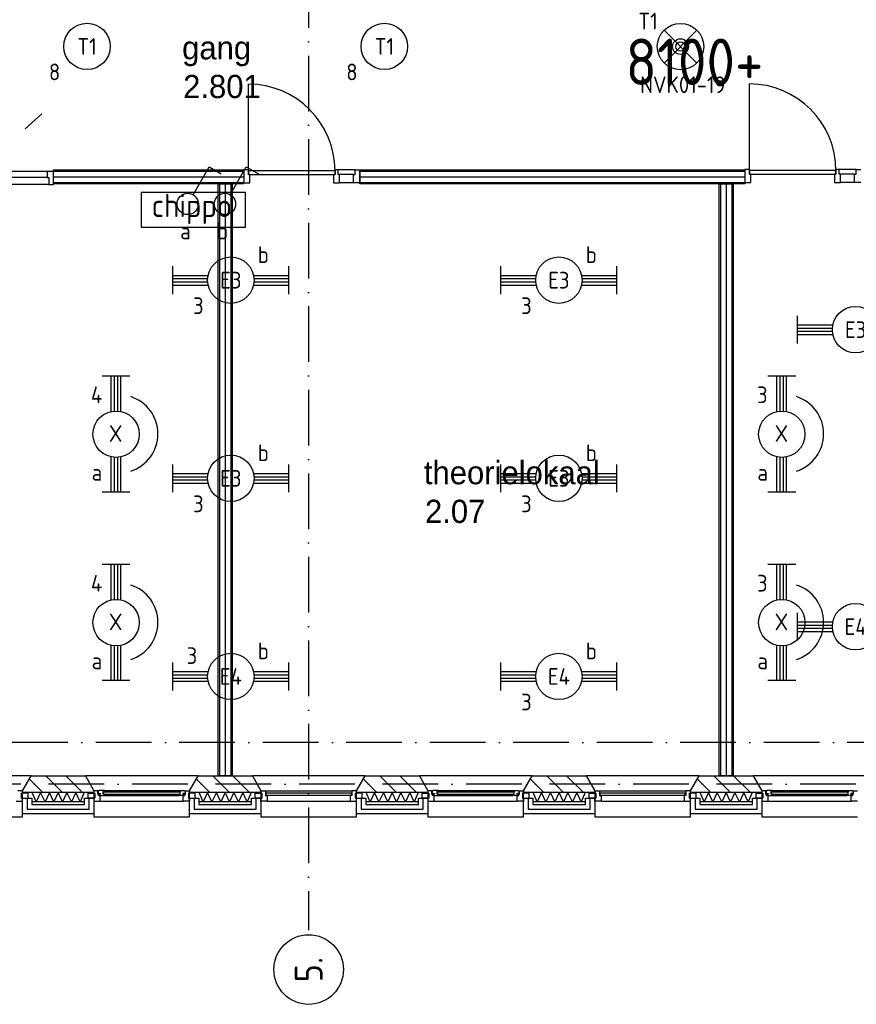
# Model space of a CAD drawing. Header units: millimetres. Extents: x 89505 to 240707, y 191 to 84291.
# Tile 42 of 50: x 202490 to 211508, y 39291 to 49901. Entities that reach past the tile are written whole.
import ezdxf
from ezdxf.enums import TextEntityAlignment as Align

# ---------------------------------------------------------------- set-up
doc = ezdxf.new("R2010")
doc.units = ezdxf.units.MM
doc.header["$LTSCALE"] = 100
doc.linetypes.add('DASHDOT', pattern=[9, 6, -1.5, 0, -1.5])
doc.layers.get('0').update_dxf_attribs({"linetype": 'CONTINUOUS'})
for name, color, linetype in [('AL$1----_TEKST', 7, 'CONTINUOUS'), ('AL$7----_STRAMIEN', 1, 'DASHDOT'), ('AL21----_BUITENWAND', 4, 'CONTINUOUS'), ('AL21K---_ISOLATIE', 1, 'CONTINUOUS'), ('AL22----_BINNENWAND', 7, 'CONTINUOUS'), ('AL28----_KONSTRUKTIE', 3, 'CONTINUOUS'), ('AL31----_BUITENKOZ', 7, 'CONTINUOUS'), ('AL32----_BINNENKOZ', 9, 'CONTINUOUS'), ('AL32----_DRAAIRICHTING', 1, 'CONTINUOUS'), ('ALL-----_REFLIJNEN', 8, 'CONTINUOUS'), ('ALXA3---_VOLZWART', 14, 'CONTINUOUS'), ('ALXAB---_PREFABBETON', 1, 'CONTINUOUS'), ('BOUW', 8, 'CONTINUOUS'), ('EB62202-_ATTRIB', 2, 'CONTINUOUS'), ('EB63101-_ATTRIB', 2, 'CONTINUOUS'), ('EB63501-_ATTRIB', 2, 'CONTINUOUS'), ('EB6522--_ATTRIB', 2, 'CONTINUOUS'), ('EL62202-_KRACHT-SCH', 3, 'CONTINUOUS'), ('EL63101-_LICHT-ARM', 3, 'CONTINUOUS'), ('EL63101-LICHT-ARM', 3, 'CONTINUOUS'), ('EL63501-_NOODVRL-ARM', 3, 'CONTINUOUS'), ('EL6522--_TOEGCTRL', 170, 'CONTINUOUS')]:
    doc.layers.add(name, color=color, linetype=linetype)
doc.styles.add('1_8', font='ISO', dxfattribs={"height": 1.8})
doc.styles.add('BURO-025', font='BUROFONT.shx', dxfattribs={"height": 250})
doc.styles.add('NORATT', font='ISO.shx')
doc.styles.get("Standard").update_dxf_attribs({"font": 'iso.shx'})

# ---------------------------------------------------------------- blocks, each defined once
blk = doc.blocks.new('EJ3T20')
at = {"color": 0}
for p, q in [((-6.25, -1.5), (-6.25, 1.5)), ((6.25, -1.5), (6.25, 1.5)), ((-6.25, 0.52), (-2.44, 0.52)), ((-6.25, 0.17), (-2.49, 0.17)), ((2.44, 0.52), (6.25, 0.52)), ((2.49, 0.17), (6.25, 0.17)), ((-6.25, -0.17), (-2.49, -0.17)), ((-6.25, -0.52), (-2.44, -0.52)), ((2.44, -0.52), (6.25, -0.52)), ((2.49, -0.17), (6.25, -0.17))]:
    blk.add_line(p, q, dxfattribs=at)
blk.add_circle((0, 0), 2.5, dxfattribs=at)
at = {"color": 6, "style": '1_8'}
for tag, flags, p in [('SCHAK', 8, (3.5, 2.75)), ('A_CODE', 8, (0, 0)), ('GROEP', 8, (-3.5, -2.75)), ('KAST', 9, (3.5, -2.75))]:
    blk.add_attdef(tag, text='', height=1.8, dxfattribs=dict(at, flags=flags)).set_placement(p, align=Align.MIDDLE)
blk = doc.blocks.new('ES3G00')
blk.add_circle((0, 0), 2.5)
at = {"color": 6, "style": '1_8'}
for tag, flags, p in [('SCHAK', 8, (3.5, 2.75)), ('A_CODE', 8, (0, 0)), ('GROEP', 8, (-3.5, -2.75)), ('KAST', 9, (3.5, -2.75))]:
    blk.add_attdef(tag, text='', height=1.8, dxfattribs=dict(at, flags=flags)).set_placement(p, align=Align.MIDDLE)
blk = doc.blocks.new('PENDEL')
at = {"color": 0}
for p, q in [((-6.25, -1.5), (-6.25, 1.5)), ((6.25, -1.5), (6.25, 1.5)), ((-6.25, 0.52), (-2.44, 0.52)), ((-6.25, 0.18), (-2.49, 0.18)), ((2.44, 0.52), (6.25, 0.52)), ((2.49, 0.18), (6.25, 0.18)), ((-6.25, -0.18), (-2.49, -0.18)), ((-6.25, -0.52), (-2.44, -0.52)), ((2.44, -0.52), (6.25, -0.52)), ((2.49, -0.18), (6.25, -0.18))]:
    blk.add_line(p, q, dxfattribs=at)
blk.add_circle((0, 0), 2.5, dxfattribs=at)
at = {"layer": 'EL63101-_LICHT-ARM'}
blk.add_arc((0.04, -0.3), 4.21, 197.6135, 342.3865, dxfattribs=at)
at = {"color": 6, "style": '1_8'}
for tag, flags, p in [('SCHAK', 8, (3.5, 2.75)), ('A_CODE', 8, (0, 0)), ('GROEP', 8, (-3.5, -2.75)), ('KAST', 9, (3.5, -2.75))]:
    blk.add_attdef(tag, text='', height=1.8, dxfattribs=dict(at, flags=flags)).set_placement(p, align=Align.MIDDLE)
at = {"style": '1_8', "flags": 8}
blk.add_attdef('M_CODE', text='', height=3.6, dxfattribs=at).set_placement((0, 0), align=Align.MIDDLE_CENTER)
blk = doc.blocks.new('ES3G01')
at = {"color": 0}
for p, q in [((-1.77, 1.77), (1.77, -1.77)), ((1.77, 1.77), (-1.77, -1.77))]:
    blk.add_line(p, q, dxfattribs=at)
at = {"color": 6}
blk.add_lwpolyline([(1.77, -1.77), (1.75, -1.75)], dxfattribs=at)
blk.add_circle((0, 0), 2.5)
at = {"color": 0}
for radius in [0.85, 0.5]:
    blk.add_circle((0, 0), radius, dxfattribs=at)
at = {"color": 6, "style": '1_8'}
for tag, flags, p in [('A_CODE', 8, (-3.5, 2.75)), ('SCHAK', 8, (3.5, 2.75)), ('GROEP', 8, (-3.5, -2.75)), ('KAST', 9, (3.5, -2.75))]:
    blk.add_attdef(tag, text='', height=1.8, dxfattribs=dict(at, flags=flags)).set_placement(p, align=Align.MIDDLE)
blk = doc.blocks.new('ES3S1')
blk.add_lwpolyline([(0.58, 1), (2.31, 4), (3.61, 3.25)])
blk.add_circle((0, 0), 1.15)
at = {"style": '1_8'}
for tag, flags, p in [('SCHAK', 8, (3, 5.5)), ('KAST', 9, (-3, 0.5)), ('M_CODE', 9, (0, 0)), ('DOEL', 9, (-3, -2)), ('GROEP', 9, (-3, -4.5))]:
    blk.add_attdef(tag, text='', height=1.8, dxfattribs=dict(at, flags=flags)).set_placement(p, align=Align.MIDDLE_CENTER)
blk = doc.blocks.new('1011')
at = {"layer": 'AL$7----_STRAMIEN', "color": 7, "linetype": 'Continuous'}
blk.add_circle((-750, 0), 750, dxfattribs=at)
at = {"layer": 'AL$7----_STRAMIEN', "color": 3, "linetype": 'Continuous'}
blk.add_attdef('STR-NAAM', text='', height=600, rotation=360, dxfattribs=at).set_placement((-750, 0), align=Align.MIDDLE)
blk = doc.blocks.new('ES652245')
at = {"color": 0}
blk.add_lwpolyline([(-5.625, 1.875), (-5.625, -1.875), (5.625, -1.875), (5.625, 1.875), (-5.625, 1.875)], dxfattribs=at)
at = {"style": 'NORATT'}
for tag, flags, p in [('PANEEL', 9, (0, 3)), ('GRP', 8, (0, -5)), ('RUIMTE', 9, (0, -7.5))]:
    blk.add_attdef(tag, text='', height=1.8, dxfattribs=dict(at, flags=flags)).set_placement(p, align=Align.MIDDLE_LEFT)
at = {"style": 'NORATT', "flags": 8}
for tag, height in [('CODE', 2.5), ('M_CODE', 1.8)]:
    blk.add_attdef(tag, text='', height=height, dxfattribs=at).set_placement((0, 0), align=Align.MIDDLE_CENTER)

msp = doc.modelspace()

# ---------------------------------------------------------------- linework, layer by layer
at = {"layer": 'AL$7----_STRAMIEN', "color": 1}
msp.add_line((202549, 48726), (202729, 48886), dxfattribs=at)
for points in [[(205605, 76516), (205605, 40090)], [(239014, 42113), (89505, 42113)], [(239405, 41663), (89505, 41663)]]:
    msp.add_lwpolyline(points, dxfattribs=at)
at = {"layer": 'AL21----_BUITENWAND', "color": 8}
for p, q in [((202520, 41512), (202620, 41512)), ((202520, 41343), (202520, 41512)), ((202620, 41512), (202620, 41443)), ((203190, 41512), (203290, 41512)), ((203190, 41443), (203190, 41512)), ((203290, 41512), (203290, 41343)), ((204320, 41512), (204420, 41512)), ((204320, 41343), (204320, 41512)), ((204420, 41512), (204420, 41443)), ((204990, 41512), (205090, 41512)), ((204990, 41443), (204990, 41512)), ((205090, 41512), (205090, 41343)), ((206120, 41512), (206220, 41512)), ((206120, 41343), (206120, 41512)), ((206220, 41512), (206220, 41443)), ((206790, 41512), (206890, 41512)), ((206790, 41443), (206790, 41512)), ((206890, 41512), (206890, 41343)), ((207920, 41512), (208020, 41512)), ((207920, 41343), (207920, 41512)), ((208020, 41512), (208020, 41443)), ((208590, 41512), (208690, 41512)), ((208590, 41443), (208590, 41512)), ((208690, 41512), (208690, 41343)), ((209720, 41512), (209820, 41512)), ((209720, 41343), (209720, 41512)), ((209820, 41512), (209820, 41443)), ((210390, 41512), (210490, 41512)), ((210390, 41443), (210390, 41512)), ((210490, 41512), (210490, 41343)), ((202620, 41443), (203190, 41443)), ((204420, 41443), (204990, 41443)), ((206220, 41443), (206790, 41443)), ((208020, 41443), (208590, 41443)), ((209820, 41443), (210390, 41443)), ((203290, 41343), (202520, 41343)), ((205090, 41343), (204320, 41343)), ((206890, 41343), (206120, 41343)), ((208690, 41343), (207920, 41343)), ((210490, 41343), (209720, 41343))]:
    msp.add_line(p, q, dxfattribs=at)
at = {"layer": 'AL21K---_ISOLATIE', "color": 8, "linetype": 'Continuous'}
for p, q in [((203190, 41573), (202620, 41573)), ((202668, 41473), (202624, 41573)), ((202715, 41573), (202668, 41473)), ((202763, 41473), (202715, 41573)), ((202810, 41573), (202763, 41473)), ((202858, 41473), (202810, 41573)), ((202905, 41573), (202858, 41473)), ((202953, 41473), (202905, 41573)), ((203000, 41573), (202953, 41473)), ((203048, 41473), (203000, 41573)), ((203095, 41573), (203048, 41473)), ((203143, 41473), (203095, 41573)), ((203186, 41573), (203143, 41473)), ((204990, 41573), (204420, 41573)), ((204468, 41473), (204424, 41573)), ((204515, 41573), (204468, 41473)), ((204563, 41473), (204515, 41573)), ((204610, 41573), (204563, 41473)), ((204658, 41473), (204610, 41573)), ((204705, 41573), (204658, 41473)), ((204753, 41473), (204705, 41573)), ((204800, 41573), (204753, 41473)), ((204848, 41473), (204800, 41573)), ((204895, 41573), (204848, 41473)), ((204943, 41473), (204895, 41573)), ((204986, 41573), (204943, 41473)), ((206790, 41573), (206220, 41573)), ((206268, 41473), (206224, 41573)), ((206315, 41573), (206268, 41473)), ((206363, 41473), (206315, 41573)), ((206410, 41573), (206363, 41473)), ((206458, 41473), (206410, 41573)), ((206505, 41573), (206458, 41473)), ((206553, 41473), (206505, 41573)), ((206600, 41573), (206553, 41473)), ((206648, 41473), (206600, 41573)), ((206695, 41573), (206648, 41473)), ((206743, 41473), (206695, 41573)), ((206786, 41573), (206743, 41473)), ((208590, 41573), (208020, 41573)), ((208068, 41473), (208024, 41573)), ((208115, 41573), (208068, 41473)), ((208163, 41473), (208115, 41573)), ((208210, 41573), (208163, 41473)), ((208258, 41473), (208210, 41573)), ((208305, 41573), (208258, 41473)), ((208353, 41473), (208305, 41573)), ((208400, 41573), (208353, 41473)), ((208448, 41473), (208400, 41573)), ((208495, 41573), (208448, 41473)), ((208543, 41473), (208495, 41573)), ((208586, 41573), (208543, 41473)), ((210390, 41573), (209820, 41573)), ((209868, 41473), (209824, 41573)), ((209915, 41573), (209868, 41473)), ((209963, 41473), (209915, 41573)), ((210010, 41573), (209963, 41473)), ((210058, 41473), (210010, 41573)), ((210105, 41573), (210058, 41473)), ((210153, 41473), (210105, 41573)), ((210200, 41573), (210153, 41473)), ((210248, 41473), (210200, 41573)), ((210295, 41573), (210248, 41473)), ((210343, 41473), (210295, 41573)), ((210386, 41573), (210343, 41473)), ((203190, 41473), (202620, 41473)), ((204990, 41473), (204420, 41473)), ((206790, 41473), (206220, 41473)), ((208590, 41473), (208020, 41473)), ((210390, 41473), (209820, 41473))]:
    msp.add_line(p, q, dxfattribs=at)
at = {"layer": 'AL22----_BINNENWAND', "color": 8}
for p, q in [((202855, 48133), (202855, 48283)), ((202855, 48283), (204905, 48283)), ((206156, 48283), (210305, 48283)), ((206156, 48133), (206156, 48283)), ((210305, 48283), (210305, 48133)), ((204905, 48133), (202855, 48133)), ((204630, 41753), (204630, 48133)), ((204630, 48133), (204780, 48133)), ((204780, 48133), (204780, 41753)), ((210305, 48133), (206156, 48133)), ((210030, 41753), (210030, 48133)), ((210030, 48133), (210180, 48133)), ((210180, 48133), (210180, 41753)), ((204780, 41753), (204630, 41753)), ((210180, 41753), (210030, 41753))]:
    msp.add_line(p, q, dxfattribs=at)
at = {"layer": 'AL22----_BINNENWAND', "color": 8, "linetype": 'Continuous'}
for p, q in [((202855, 48268), (204905, 48268)), ((206156, 48268), (210305, 48268)), ((202855, 48148), (204905, 48148)), ((204645, 48133), (204645, 41753)), ((204765, 48133), (204765, 41753)), ((206156, 48148), (210305, 48148)), ((210045, 48133), (210045, 41753)), ((210165, 48133), (210165, 41753))]:
    msp.add_line(p, q, dxfattribs=at)
at = {"layer": 'AL28----_KONSTRUKTIE', "color": 8}
for p, q in [((202520, 41593), (202613, 41753)), ((202613, 41753), (203198, 41753)), ((203198, 41753), (203290, 41593)), ((204320, 41593), (204413, 41753)), ((204413, 41753), (204998, 41753)), ((204998, 41753), (205090, 41593)), ((206120, 41593), (206213, 41753)), ((206213, 41753), (206798, 41753)), ((206798, 41753), (206890, 41593)), ((207920, 41593), (208013, 41753)), ((208013, 41753), (208598, 41753)), ((208598, 41753), (208690, 41593)), ((209720, 41593), (209813, 41753)), ((209813, 41753), (210398, 41753)), ((210398, 41753), (210490, 41593)), ((202520, 41573), (202520, 41593)), ((203290, 41593), (203290, 41573)), ((204320, 41573), (204320, 41593)), ((205090, 41593), (205090, 41573)), ((206120, 41573), (206120, 41593)), ((206890, 41593), (206890, 41573)), ((207920, 41573), (207920, 41593)), ((208690, 41593), (208690, 41573)), ((209720, 41573), (209720, 41593)), ((210490, 41593), (210490, 41573)), ((203290, 41573), (202520, 41573)), ((205090, 41573), (204320, 41573)), ((206890, 41573), (206120, 41573)), ((208690, 41573), (207920, 41573)), ((210490, 41573), (209720, 41573))]:
    msp.add_line(p, q, dxfattribs=at)
at = {"layer": 'AL31----_BUITENKOZ', "color": 8}
for p, q in [((202613, 41753), (201398, 41753)), ((202520, 41593), (202613, 41753)), ((203198, 41753), (203290, 41593)), ((204413, 41753), (203198, 41753)), ((204320, 41593), (204413, 41753)), ((206213, 41753), (204998, 41753)), ((204998, 41753), (205090, 41593)), ((206120, 41593), (206213, 41753)), ((206798, 41753), (206890, 41593)), ((208013, 41753), (206798, 41753)), ((207920, 41593), (208013, 41753)), ((208598, 41753), (208690, 41593)), ((209813, 41753), (208598, 41753)), ((209720, 41593), (209813, 41753)), ((210398, 41753), (210490, 41593)), ((211613, 41753), (210398, 41753)), ((202520, 41313), (202520, 41593)), ((203334, 41593), (203290, 41593)), ((203290, 41593), (203290, 41568)), ((203290, 41593), (203290, 41313)), ((203334, 41557), (203334, 41593)), ((203337, 41592), (203337, 41562)), ((203344, 41592), (203337, 41592)), ((203347, 41596), (203344, 41592)), ((203389, 41596), (203347, 41596)), ((203389, 41596), (204221, 41596)), ((203389, 41555), (203389, 41596)), ((203406, 41594), (203389, 41594)), ((203389, 41594), (203389, 41581)), ((203406, 41581), (203406, 41594)), ((204204, 41594), (204221, 41594)), ((204204, 41581), (204204, 41594)), ((204221, 41596), (204263, 41596)), ((204221, 41555), (204221, 41596)), ((204221, 41594), (204221, 41581)), ((204263, 41596), (204266, 41592)), ((204266, 41592), (204273, 41592)), ((204273, 41592), (204273, 41562)), ((204276, 41593), (204320, 41593)), ((204276, 41557), (204276, 41593)), ((204320, 41593), (204320, 41568)), ((204320, 41313), (204320, 41593)), ((205090, 41593), (205090, 41313)), ((205140, 41593), (206070, 41593)), ((206120, 41313), (206120, 41593)), ((206934, 41593), (206890, 41593)), ((206890, 41593), (206890, 41568)), ((206890, 41593), (206890, 41313)), ((206934, 41557), (206934, 41593)), ((206937, 41592), (206937, 41562)), ((206944, 41592), (206937, 41592)), ((206947, 41596), (206944, 41592)), ((206989, 41596), (206947, 41596)), ((206989, 41596), (207821, 41596)), ((206989, 41555), (206989, 41596)), ((207006, 41594), (206989, 41594)), ((206989, 41594), (206989, 41581)), ((207006, 41581), (207006, 41594)), ((207804, 41594), (207821, 41594)), ((207804, 41581), (207804, 41594)), ((207821, 41596), (207863, 41596)), ((207821, 41555), (207821, 41596)), ((207821, 41594), (207821, 41581)), ((207863, 41596), (207866, 41592)), ((207866, 41592), (207873, 41592)), ((207873, 41592), (207873, 41562)), ((207876, 41593), (207920, 41593)), ((207876, 41557), (207876, 41593)), ((207920, 41593), (207920, 41568)), ((207920, 41313), (207920, 41593)), ((208690, 41593), (208690, 41313)), ((208740, 41593), (209670, 41593)), ((209720, 41313), (209720, 41593)), ((210534, 41593), (210490, 41593)), ((210490, 41593), (210490, 41568)), ((210490, 41593), (210490, 41313)), ((210534, 41557), (210534, 41593)), ((210537, 41592), (210537, 41562)), ((210544, 41592), (210537, 41592)), ((210547, 41596), (210544, 41592)), ((210589, 41596), (210547, 41596)), ((210589, 41555), (210589, 41596)), ((210589, 41596), (211421, 41596)), ((210606, 41594), (210589, 41594)), ((210589, 41594), (210589, 41581)), ((210606, 41581), (210606, 41594)), ((211404, 41594), (211421, 41594)), ((211404, 41581), (211404, 41594)), ((211421, 41596), (211463, 41596)), ((211421, 41555), (211421, 41596)), ((211421, 41594), (211421, 41581)), ((211463, 41596), (211466, 41592)), ((211466, 41592), (211473, 41592)), ((211473, 41592), (211473, 41562)), ((211476, 41593), (211520, 41593)), ((211476, 41557), (211476, 41593)), ((202581, 41568), (202510, 41568)), ((202510, 41568), (202510, 41512)), ((202510, 41512), (202581, 41512)), ((202581, 41512), (202581, 41568)), ((203229, 41568), (203300, 41568)), ((203229, 41512), (203229, 41568)), ((203300, 41512), (203229, 41512)), ((203290, 41568), (203300, 41568)), ((203290, 41512), (203290, 41479)), ((203300, 41512), (203290, 41512)), ((203300, 41568), (203300, 41512)), ((203300, 41568), (203300, 41512)), ((203340, 41557), (203334, 41557)), ((203337, 41562), (203360, 41562)), ((203340, 41542), (203340, 41557)), ((203357, 41542), (203340, 41542)), ((203352, 41557), (203352, 41542)), ((203360, 41557), (203352, 41557)), ((203352, 41542), (203357, 41542)), ((203357, 41542), (203404, 41542)), ((203357, 41479), (203357, 41542)), ((203360, 41562), (203360, 41557)), ((203389, 41581), (203406, 41581)), ((203406, 41555), (203389, 41555)), ((203404, 41542), (203406, 41555)), ((203404, 41542), (204206, 41542)), ((204221, 41581), (204204, 41581)), ((204204, 41555), (204221, 41555)), ((204206, 41542), (204204, 41555)), ((204253, 41542), (204206, 41542)), ((204250, 41562), (204250, 41557)), ((204273, 41562), (204250, 41562)), ((204250, 41557), (204258, 41557)), ((204258, 41542), (204253, 41542)), ((204253, 41542), (204270, 41542)), ((204253, 41479), (204253, 41542)), ((204258, 41557), (204258, 41542)), ((204270, 41557), (204276, 41557)), ((204270, 41542), (204270, 41557)), ((204310, 41568), (204310, 41512)), ((204320, 41568), (204310, 41568)), ((204381, 41568), (204310, 41568)), ((204310, 41568), (204310, 41512)), ((204310, 41512), (204320, 41512)), ((204310, 41512), (204381, 41512)), ((204320, 41512), (204320, 41479)), ((204381, 41512), (204381, 41568)), ((205029, 41568), (205100, 41568)), ((205029, 41512), (205029, 41568)), ((205100, 41512), (205029, 41512)), ((205100, 41568), (205100, 41512)), ((206181, 41568), (206110, 41568)), ((206110, 41568), (206110, 41512)), ((206110, 41512), (206181, 41512)), ((206181, 41512), (206181, 41568)), ((206829, 41568), (206900, 41568)), ((206829, 41512), (206829, 41568)), ((206900, 41512), (206829, 41512)), ((206890, 41568), (206900, 41568)), ((206890, 41512), (206890, 41479)), ((206900, 41512), (206890, 41512)), ((206900, 41568), (206900, 41512)), ((206900, 41568), (206900, 41512)), ((206940, 41557), (206934, 41557)), ((206937, 41562), (206960, 41562)), ((206940, 41542), (206940, 41557)), ((206957, 41542), (206940, 41542)), ((206952, 41557), (206952, 41542)), ((206960, 41557), (206952, 41557)), ((206952, 41542), (206957, 41542)), ((206957, 41542), (207004, 41542)), ((206957, 41479), (206957, 41542)), ((206960, 41562), (206960, 41557)), ((206989, 41581), (207006, 41581)), ((207006, 41555), (206989, 41555)), ((207004, 41542), (207006, 41555)), ((207004, 41542), (207806, 41542)), ((207821, 41581), (207804, 41581)), ((207804, 41555), (207821, 41555)), ((207806, 41542), (207804, 41555)), ((207853, 41542), (207806, 41542)), ((207850, 41562), (207850, 41557)), ((207873, 41562), (207850, 41562)), ((207850, 41557), (207858, 41557)), ((207858, 41542), (207853, 41542)), ((207853, 41542), (207870, 41542)), ((207853, 41479), (207853, 41542)), ((207858, 41557), (207858, 41542)), ((207870, 41557), (207876, 41557)), ((207870, 41542), (207870, 41557)), ((207910, 41568), (207910, 41512)), ((207920, 41568), (207910, 41568)), ((207981, 41568), (207910, 41568)), ((207910, 41568), (207910, 41512)), ((207910, 41512), (207920, 41512)), ((207910, 41512), (207981, 41512)), ((207920, 41512), (207920, 41479)), ((207981, 41512), (207981, 41568)), ((208629, 41568), (208700, 41568)), ((208629, 41512), (208629, 41568)), ((208700, 41512), (208629, 41512)), ((208700, 41568), (208700, 41512)), ((209781, 41568), (209710, 41568)), ((209710, 41568), (209710, 41512)), ((209710, 41512), (209781, 41512)), ((209781, 41512), (209781, 41568)), ((210429, 41568), (210500, 41568)), ((210429, 41512), (210429, 41568)), ((210500, 41512), (210429, 41512)), ((210490, 41568), (210500, 41568)), ((210490, 41512), (210490, 41479)), ((210500, 41512), (210490, 41512)), ((210500, 41568), (210500, 41512)), ((210500, 41568), (210500, 41512)), ((210540, 41557), (210534, 41557)), ((210537, 41562), (210560, 41562)), ((210540, 41542), (210540, 41557)), ((210557, 41542), (210540, 41542)), ((210552, 41557), (210552, 41542)), ((210560, 41557), (210552, 41557)), ((210552, 41542), (210557, 41542)), ((210557, 41542), (210604, 41542)), ((210557, 41479), (210557, 41542)), ((210560, 41562), (210560, 41557)), ((210589, 41581), (210606, 41581)), ((210606, 41555), (210589, 41555)), ((210604, 41542), (210606, 41555)), ((210604, 41542), (211406, 41542)), ((211421, 41581), (211404, 41581)), ((211404, 41555), (211421, 41555)), ((211406, 41542), (211404, 41555)), ((211453, 41542), (211406, 41542)), ((211450, 41562), (211450, 41557)), ((211473, 41562), (211450, 41562)), ((211450, 41557), (211458, 41557)), ((211458, 41542), (211453, 41542)), ((211453, 41542), (211470, 41542)), ((211453, 41479), (211453, 41542)), ((211458, 41557), (211458, 41542)), ((211470, 41557), (211476, 41557)), ((211470, 41542), (211470, 41557)), ((203290, 41479), (203357, 41479)), ((203357, 41479), (204253, 41479)), ((204320, 41479), (204253, 41479)), ((205157, 41479), (206053, 41479)), ((206890, 41479), (206957, 41479)), ((206957, 41479), (207853, 41479)), ((207920, 41479), (207853, 41479)), ((208757, 41479), (209653, 41479)), ((210490, 41479), (210557, 41479)), ((210557, 41479), (211453, 41479)), ((211520, 41479), (211453, 41479)), ((201490, 41313), (202520, 41313)), ((203290, 41313), (204320, 41313)), ((205090, 41313), (206120, 41313)), ((206890, 41313), (207920, 41313)), ((208690, 41313), (209720, 41313)), ((210490, 41313), (211520, 41313))]:
    msp.add_line(p, q, dxfattribs=at)
at = {"layer": 'AL31----_BUITENKOZ', "color": 8, "linetype": 'Continuous'}
for p, q in [((202520, 41593), (202470, 41593)), ((202520, 41568), (202520, 41593)), ((205090, 41593), (205140, 41593)), ((205090, 41568), (205090, 41593)), ((205140, 41593), (205140, 41542)), ((205140, 41593), (205140, 41593)), ((206120, 41593), (206070, 41593)), ((206070, 41593), (206070, 41542)), ((206070, 41593), (206070, 41593)), ((206120, 41568), (206120, 41593)), ((208690, 41593), (208740, 41593)), ((208690, 41568), (208690, 41593)), ((208740, 41593), (208740, 41542)), ((208740, 41593), (208740, 41593)), ((209720, 41593), (209670, 41593)), ((209670, 41593), (209670, 41542)), ((209670, 41593), (209670, 41593)), ((209720, 41568), (209720, 41593)), ((202510, 41568), (202520, 41568)), ((202510, 41512), (202510, 41568)), ((202520, 41512), (202510, 41512)), ((202520, 41568), (202520, 41568)), ((202520, 41479), (202520, 41512)), ((204219, 41578), (203391, 41578)), ((203391, 41578), (203391, 41557)), ((203391, 41557), (204219, 41557)), ((204219, 41557), (204219, 41578)), ((205090, 41568), (205090, 41568)), ((205100, 41568), (205090, 41568)), ((205090, 41512), (205100, 41512)), ((205090, 41479), (205090, 41512)), ((205100, 41512), (205100, 41568)), ((205140, 41542), (205157, 41542)), ((206065, 41567), (205145, 41567)), ((205145, 41567), (205145, 41546)), ((205145, 41546), (206065, 41546)), ((205157, 41542), (205157, 41479)), ((206053, 41542), (206053, 41479)), ((206070, 41542), (206053, 41542)), ((206065, 41546), (206065, 41567)), ((206110, 41568), (206120, 41568)), ((206110, 41512), (206110, 41568)), ((206120, 41512), (206110, 41512)), ((206120, 41568), (206120, 41568)), ((206120, 41479), (206120, 41512)), ((207819, 41578), (206991, 41578)), ((206991, 41578), (206991, 41557)), ((206991, 41557), (207819, 41557)), ((207819, 41557), (207819, 41578)), ((208690, 41568), (208690, 41568)), ((208700, 41568), (208690, 41568)), ((208690, 41512), (208700, 41512)), ((208690, 41479), (208690, 41512)), ((208700, 41512), (208700, 41568)), ((208740, 41542), (208757, 41542)), ((209665, 41567), (208745, 41567)), ((208745, 41567), (208745, 41546)), ((208745, 41546), (209665, 41546)), ((208757, 41542), (208757, 41479)), ((209653, 41542), (209653, 41479)), ((209670, 41542), (209653, 41542)), ((209665, 41546), (209665, 41567)), ((209710, 41568), (209720, 41568)), ((209710, 41512), (209710, 41568)), ((209720, 41512), (209710, 41512)), ((209720, 41568), (209720, 41568)), ((209720, 41479), (209720, 41512)), ((211419, 41578), (210591, 41578)), ((210591, 41578), (210591, 41557)), ((210591, 41557), (211419, 41557)), ((211419, 41557), (211419, 41578)), ((202453, 41479), (202520, 41479)), ((205157, 41479), (205090, 41479)), ((205157, 41479), (205157, 41479)), ((205157, 41479), (205157, 41479)), ((205157, 41479), (205157, 41479)), ((205157, 41479), (205157, 41479)), ((206053, 41479), (206120, 41479)), ((206053, 41479), (206053, 41479)), ((206053, 41479), (206053, 41479)), ((206053, 41479), (206053, 41479)), ((206053, 41479), (206053, 41479)), ((208757, 41479), (208690, 41479)), ((208757, 41479), (208757, 41479)), ((208757, 41479), (208757, 41479)), ((208757, 41479), (208757, 41479)), ((208757, 41479), (208757, 41479)), ((209653, 41479), (209720, 41479)), ((209653, 41479), (209653, 41479)), ((209653, 41479), (209653, 41479)), ((209653, 41479), (209653, 41479)), ((209653, 41479), (209653, 41479))]:
    msp.add_line(p, q, dxfattribs=at)
at = {"layer": 'AL32----_BINNENKOZ', "color": 8}
for p, q in [((204905, 48283), (204905, 48144)), ((204955, 48283), (204905, 48283)), ((204955, 48232), (204955, 48283)), ((205922, 48283), (205889, 48283)), ((205889, 48283), (205889, 48232)), ((205922, 48283), (205889, 48283)), ((205922, 48232), (205922, 48283)), ((206106, 48283), (205922, 48283)), ((206106, 48283), (206156, 48283)), ((206106, 48232), (206106, 48283)), ((206156, 48283), (206156, 48144)), ((210305, 48286), (210305, 48147)), ((210355, 48286), (210305, 48286)), ((210355, 48235), (210355, 48286)), ((210355, 48275), (210355, 48235)), ((211289, 48275), (210355, 48275)), ((211322, 48286), (211289, 48286)), ((211289, 48286), (211289, 48235)), ((211322, 48286), (211289, 48286)), ((211289, 48235), (211289, 48275)), ((211322, 48235), (211322, 48286)), ((211506, 48286), (211322, 48286)), ((211506, 48286), (211556, 48286)), ((211506, 48235), (211506, 48286)), ((202788, 48265), (201772, 48265)), ((202788, 48202), (201772, 48202)), ((202788, 48265), (202788, 48202)), ((202855, 48265), (202788, 48265)), ((202788, 48202), (202805, 48202)), ((202805, 48202), (202805, 48126)), ((202855, 48126), (202855, 48265)), ((205889, 48272), (204955, 48272)), ((204955, 48272), (204955, 48232)), ((204955, 48232), (205889, 48232)), ((204972, 48232), (204955, 48232)), ((204972, 48144), (204972, 48232)), ((205872, 48232), (205872, 48144)), ((205889, 48232), (205872, 48232)), ((205889, 48232), (205889, 48272)), ((205939, 48232), (205922, 48232)), ((205939, 48144), (205939, 48232)), ((206089, 48232), (205939, 48232)), ((206089, 48144), (206089, 48232)), ((206089, 48232), (206106, 48232)), ((210372, 48235), (210355, 48235)), ((210355, 48235), (211289, 48235)), ((210372, 48147), (210372, 48235)), ((211272, 48235), (211272, 48147)), ((211289, 48235), (211272, 48235)), ((211339, 48235), (211322, 48235)), ((211339, 48147), (211339, 48235)), ((211489, 48235), (211339, 48235)), ((211489, 48147), (211489, 48235)), ((211489, 48235), (211506, 48235)), ((202805, 48126), (201755, 48126)), ((202805, 48126), (202855, 48126)), ((204905, 48144), (204972, 48144)), ((205872, 48144), (205939, 48144)), ((206089, 48144), (205939, 48144)), ((206156, 48144), (206089, 48144)), ((210305, 48147), (210372, 48147)), ((211272, 48147), (211339, 48147)), ((211489, 48147), (211339, 48147)), ((211556, 48147), (211489, 48147))]:
    msp.add_line(p, q, dxfattribs=at)
at = {"layer": 'AL32----_DRAAIRICHTING', "color": 8}
for p, q in [((204955, 48272), (204955, 49206)), ((210355, 48275), (210355, 49209))]:
    msp.add_line(p, q, dxfattribs=at)
for centre in [(204955, 48272), (210355, 48275)]:
    msp.add_arc(centre, 934, 0, 90, dxfattribs=at)
at = {"layer": 'ALL-----_REFLIJNEN', "color": 8, "linetype": 'Continuous'}
for p, q in [((202855, 48208), (204905, 48208)), ((206156, 48208), (210305, 48208)), ((204705, 48133), (204705, 41753)), ((210105, 48133), (210105, 41753)), ((202570, 41512), (202570, 41393)), ((203240, 41393), (203240, 41512)), ((204370, 41512), (204370, 41393)), ((205040, 41393), (205040, 41512)), ((206170, 41512), (206170, 41393)), ((206840, 41393), (206840, 41512)), ((207970, 41512), (207970, 41393)), ((208640, 41393), (208640, 41512)), ((209770, 41512), (209770, 41393)), ((210440, 41393), (210440, 41512)), ((202570, 41393), (203240, 41393)), ((204370, 41393), (205040, 41393)), ((206170, 41393), (206840, 41393)), ((207970, 41393), (208640, 41393)), ((209770, 41393), (210440, 41393))]:
    msp.add_line(p, q, dxfattribs=at)
at = {"layer": 'ALXA3---_VOLZWART', "color": 8}
for p, q in [((202570, 41512), (202570, 41393)), ((203240, 41393), (203240, 41512)), ((204370, 41512), (204370, 41393)), ((205040, 41393), (205040, 41512)), ((206170, 41512), (206170, 41393)), ((206840, 41393), (206840, 41512)), ((207970, 41512), (207970, 41393)), ((208640, 41393), (208640, 41512)), ((209770, 41512), (209770, 41393)), ((210440, 41393), (210440, 41512)), ((202570, 41393), (203240, 41393)), ((204370, 41393), (205040, 41393)), ((206170, 41393), (206840, 41393)), ((207970, 41393), (208640, 41393)), ((209770, 41393), (210440, 41393))]:
    msp.add_line(p, q, dxfattribs=at)
at = {"layer": 'ALXAB---_PREFABBETON', "color": 8}
for p, q in [((202741, 41573), (202594, 41721)), ((202953, 41573), (202773, 41753)), ((203166, 41573), (202986, 41753)), ((204541, 41573), (204394, 41721)), ((204753, 41573), (204573, 41753)), ((204966, 41573), (204786, 41753)), ((206341, 41573), (206194, 41721)), ((206553, 41573), (206373, 41753)), ((206766, 41573), (206586, 41753)), ((208141, 41573), (207994, 41721)), ((208353, 41573), (208173, 41753)), ((208566, 41573), (208386, 41753)), ((209941, 41573), (209794, 41721)), ((210153, 41573), (209973, 41753)), ((210366, 41573), (210186, 41753)), ((202529, 41573), (202520, 41582)), ((204329, 41573), (204320, 41582)), ((206129, 41573), (206120, 41582)), ((207929, 41573), (207920, 41582)), ((209729, 41573), (209720, 41582))]:
    msp.add_line(p, q, dxfattribs=at)

# ---------------------------------------------------------------- block references
at = {"layer": 'AL$7----_STRAMIEN', "xscale": 0.5, "yscale": 0.5, "zscale": 0.5, "rotation": 90}
msp.add_blockref('1011', (205605, 40041), dxfattribs=at).add_auto_attribs({'STR-NAAM': '5.'})
at = {"layer": 'EL62202-_KRACHT-SCH'}
ref = msp.add_blockref('ES3S1', (204302, 47915, 1050), dxfattribs=dict(at, xscale=100, yscale=100, zscale=100))
ref.add_attrib('SCHAK', 'a', dxfattribs={"layer": 'EB62202-_ATTRIB', "color": 1, "height": 180, "style": '1_8', "flags": 8}).set_placement((204277, 47624, 1050), align=Align.MIDDLE_CENTER)
ref = msp.add_blockref('ES3S1', (204702, 47915, 1050), dxfattribs=dict(at, xscale=100, yscale=100, zscale=100))
ref.add_attrib('SCHAK', 'b', dxfattribs={"layer": 'EB62202-_ATTRIB', "color": 1, "height": 180, "style": '1_8', "flags": 8}).set_placement((204677, 47624, 1050), align=Align.MIDDLE_CENTER)
at = {"layer": 'EL63101-_LICHT-ARM'}
ref = msp.add_blockref('ES3G00', (203216, 49613, 3900), dxfattribs=dict(at, xscale=100, yscale=100, zscale=100))
ref.add_attrib('A_CODE', 'T1', dxfattribs={"layer": 'EB63101-_ATTRIB', "color": 1, "height": 180, "style": '1_8', "flags": 8}).set_placement((203216, 49613, 3900), align=Align.MIDDLE)
ref.add_attrib('GROEP', '8', dxfattribs={"layer": 'EB63101-_ATTRIB', "color": 1, "height": 180, "style": '1_8', "flags": 8}).set_placement((202866, 49338, 3900), align=Align.MIDDLE)
ref = msp.add_blockref('ES3G00', (206421, 49613, 3900), dxfattribs=dict(at, xscale=100, yscale=100, zscale=100))
ref.add_attrib('A_CODE', 'T1', dxfattribs={"layer": 'EB63101-_ATTRIB', "color": 1, "height": 180, "style": '1_8', "flags": 8}).set_placement((206421, 49613, 3900), align=Align.MIDDLE)
ref.add_attrib('GROEP', '8', dxfattribs={"layer": 'EB63101-_ATTRIB', "color": 1, "height": 180, "style": '1_8', "flags": 8}).set_placement((206071, 49338, 3900), align=Align.MIDDLE)
ref = msp.add_blockref('EJ3T20', (204766, 47094), dxfattribs=dict(at, xscale=100, yscale=100, zscale=100))
ref.add_attrib('A_CODE', 'E3', dxfattribs={"layer": 'EB63101-_ATTRIB', "color": 1, "height": 180, "style": 'NORATT', "flags": 8}).set_placement((204766, 47094), align=Align.MIDDLE)
ref.add_attrib('GROEP', '3', dxfattribs={"layer": 'EB63101-_ATTRIB', "color": 1, "height": 180, "style": 'NORATT', "flags": 8}).set_placement((204416, 46819), align=Align.MIDDLE)
ref.add_attrib('SCHAK', 'b', dxfattribs={"layer": 'EB63101-_ATTRIB', "color": 1, "height": 180, "style": 'NORATT', "flags": 8}).set_placement((205116, 47369), align=Align.MIDDLE)
ref = msp.add_blockref('EJ3T20', (208302, 47094), dxfattribs=dict(at, xscale=100, yscale=100, zscale=100))
ref.add_attrib('A_CODE', 'E3', dxfattribs={"layer": 'EB63101-_ATTRIB', "color": 1, "height": 180, "style": 'NORATT', "flags": 8}).set_placement((208302, 47094), align=Align.MIDDLE)
ref.add_attrib('GROEP', '3', dxfattribs={"layer": 'EB63101-_ATTRIB', "color": 1, "height": 180, "style": 'NORATT', "flags": 8}).set_placement((207952, 46819), align=Align.MIDDLE)
ref.add_attrib('SCHAK', 'b', dxfattribs={"layer": 'EB63101-_ATTRIB', "color": 1, "height": 180, "style": 'NORATT', "flags": 8}).set_placement((208652, 47369), align=Align.MIDDLE)
ref = msp.add_blockref('EJ3T20', (211500, 46561, 3500), dxfattribs=dict(at, xscale=100, yscale=100, zscale=100))
ref.add_attrib('A_CODE', 'E3', dxfattribs={"layer": 'EB63101-_ATTRIB', "color": 1, "height": 180, "style": '1_8', "flags": 8}).set_placement((211500, 46561, 3500), align=Align.MIDDLE)
ref.add_attrib('GROEP', '1', dxfattribs={"layer": 'EB63101-_ATTRIB', "color": 1, "height": 180, "style": '1_8', "flags": 8}).set_placement((211827, 46292, 3500), align=Align.MIDDLE)
ref.add_attrib('SCHAK', 'b', dxfattribs={"layer": 'EB63101-_ATTRIB', "color": 1, "height": 180, "style": '1_8', "flags": 8}).set_placement((211850, 46836, 3500), align=Align.MIDDLE)
ref = msp.add_blockref('EJ3T20', (204766, 44959), dxfattribs=dict(at, xscale=100, yscale=100, zscale=100))
ref.add_attrib('A_CODE', 'E3', dxfattribs={"layer": 'EB63101-_ATTRIB', "color": 1, "height": 180, "style": 'NORATT', "flags": 8}).set_placement((204766, 44959), align=Align.MIDDLE)
ref.add_attrib('GROEP', '3', dxfattribs={"layer": 'EB63101-_ATTRIB', "color": 1, "height": 180, "style": 'NORATT', "flags": 8}).set_placement((204416, 44684), align=Align.MIDDLE)
ref.add_attrib('SCHAK', 'b', dxfattribs={"layer": 'EB63101-_ATTRIB', "color": 1, "height": 180, "style": 'NORATT', "flags": 8}).set_placement((205116, 45234), align=Align.MIDDLE)
ref = msp.add_blockref('EJ3T20', (208302, 44959), dxfattribs=dict(at, xscale=100, yscale=100, zscale=100))
ref.add_attrib('A_CODE', 'E3', dxfattribs={"layer": 'EB63101-_ATTRIB', "color": 1, "height": 180, "style": 'NORATT', "flags": 8}).set_placement((208302, 44959), align=Align.MIDDLE)
ref.add_attrib('GROEP', '3', dxfattribs={"layer": 'EB63101-_ATTRIB', "color": 1, "height": 180, "style": 'NORATT', "flags": 8}).set_placement((207952, 44684), align=Align.MIDDLE)
ref.add_attrib('SCHAK', 'b', dxfattribs={"layer": 'EB63101-_ATTRIB', "color": 1, "height": 180, "style": 'NORATT', "flags": 8}).set_placement((208652, 45234), align=Align.MIDDLE)
ref = msp.add_blockref('EJ3T20', (211500, 43361, 3500), dxfattribs=dict(at, xscale=100, yscale=100, zscale=100))
ref.add_attrib('A_CODE', 'E4', dxfattribs={"layer": 'EB63101-_ATTRIB', "color": 1, "height": 180, "style": '1_8', "flags": 8}).set_placement((211500, 43361, 3500), align=Align.MIDDLE)
ref.add_attrib('GROEP', '1', dxfattribs={"layer": 'EB63101-_ATTRIB', "color": 1, "height": 180, "style": '1_8', "flags": 8}).set_placement((211827, 43092, 3500), align=Align.MIDDLE)
ref.add_attrib('SCHAK', 'b', dxfattribs={"layer": 'EB63101-_ATTRIB', "color": 1, "height": 180, "style": '1_8', "flags": 8}).set_placement((211850, 43636, 3500), align=Align.MIDDLE)
ref = msp.add_blockref('EJ3T20', (204766, 42824), dxfattribs=dict(at, xscale=100, yscale=100, zscale=100))
ref.add_attrib('A_CODE', 'E4', dxfattribs={"layer": 'EB63101-_ATTRIB', "color": 1, "height": 180, "style": 'NORATT', "flags": 8}).set_placement((204766, 42824), align=Align.MIDDLE)
ref.add_attrib('GROEP', '3', dxfattribs={"layer": 'EB63101-_ATTRIB', "color": 1, "height": 180, "style": 'NORATT', "flags": 8}).set_placement((204347, 43049), align=Align.MIDDLE)
ref.add_attrib('SCHAK', 'b', dxfattribs={"layer": 'EB63101-_ATTRIB', "color": 1, "height": 180, "style": 'NORATT', "flags": 8}).set_placement((205116, 43099), align=Align.MIDDLE)
ref = msp.add_blockref('EJ3T20', (208302, 42824), dxfattribs=dict(at, xscale=100, yscale=100, zscale=100))
ref.add_attrib('A_CODE', 'E4', dxfattribs={"layer": 'EB63101-_ATTRIB', "color": 1, "height": 180, "style": 'NORATT', "flags": 8}).set_placement((208302, 42824), align=Align.MIDDLE)
ref.add_attrib('GROEP', '3', dxfattribs={"layer": 'EB63101-_ATTRIB', "color": 1, "height": 180, "style": 'NORATT', "flags": 8}).set_placement((207952, 42549), align=Align.MIDDLE)
ref.add_attrib('SCHAK', 'b', dxfattribs={"layer": 'EB63101-_ATTRIB', "color": 1, "height": 180, "style": 'NORATT', "flags": 8}).set_placement((208652, 43099), align=Align.MIDDLE)
at = {"layer": 'EL63101-LICHT-ARM'}
ref = msp.add_blockref('PENDEL', (203529, 45434, 3700), dxfattribs=dict(at, xscale=100, yscale=100, zscale=100, rotation=90))
ref.add_attrib('SCHAK', 'a ', dxfattribs={"layer": 'EB63101-_ATTRIB', "color": 1, "height": 180, "style": '1_8', "flags": 8}).set_placement((203374, 45022, 3700), align=Align.MIDDLE)
ref.add_attrib('GROEP', '4', dxfattribs={"layer": 'EB63101-_ATTRIB', "color": 1, "height": 180, "style": '1_8', "flags": 8}).set_placement((203319, 45859, 3700), align=Align.MIDDLE)
ref.add_attrib('A_CODE', 'X', dxfattribs={"layer": 'EB63101-_ATTRIB', "color": 1, "height": 180, "style": '1_8', "flags": 8}).set_placement((203525, 45442, 3700), align=Align.MIDDLE)
ref = msp.add_blockref('PENDEL', (210705, 45434, 3700), dxfattribs=dict(at, xscale=100, yscale=100, zscale=100, rotation=90))
ref.add_attrib('SCHAK', 'a ', dxfattribs={"layer": 'EB63101-_ATTRIB', "color": 1, "height": 180, "style": '1_8', "flags": 8}).set_placement((210550, 45022, 3700), align=Align.MIDDLE)
ref.add_attrib('GROEP', '3', dxfattribs={"layer": 'EB63101-_ATTRIB', "color": 1, "height": 180, "style": '1_8', "flags": 8}).set_placement((210495, 45859, 3700), align=Align.MIDDLE)
ref.add_attrib('A_CODE', 'X', dxfattribs={"layer": 'EB63101-_ATTRIB', "color": 1, "height": 180, "style": '1_8', "flags": 8}).set_placement((210701, 45442, 3700), align=Align.MIDDLE)
ref = msp.add_blockref('PENDEL', (203529, 43404, 3700), dxfattribs=dict(at, xscale=100, yscale=100, zscale=100, rotation=90))
ref.add_attrib('SCHAK', 'a ', dxfattribs={"layer": 'EB63101-_ATTRIB', "color": 1, "height": 180, "style": '1_8', "flags": 8}).set_placement((203374, 42992, 3700), align=Align.MIDDLE)
ref.add_attrib('GROEP', '4', dxfattribs={"layer": 'EB63101-_ATTRIB', "color": 1, "height": 180, "style": '1_8', "flags": 8}).set_placement((203319, 43829, 3700), align=Align.MIDDLE)
ref.add_attrib('A_CODE', 'X', dxfattribs={"layer": 'EB63101-_ATTRIB', "color": 1, "height": 180, "style": '1_8', "flags": 8}).set_placement((203525, 43412, 3700), align=Align.MIDDLE)
ref = msp.add_blockref('PENDEL', (210705, 43404, 3700), dxfattribs=dict(at, xscale=100, yscale=100, zscale=100, rotation=90))
ref.add_attrib('SCHAK', 'a ', dxfattribs={"layer": 'EB63101-_ATTRIB', "color": 1, "height": 180, "style": '1_8', "flags": 8}).set_placement((210550, 42992, 3700), align=Align.MIDDLE)
ref.add_attrib('GROEP', '3', dxfattribs={"layer": 'EB63101-_ATTRIB', "color": 1, "height": 180, "style": '1_8', "flags": 8}).set_placement((210495, 43829, 3700), align=Align.MIDDLE)
ref.add_attrib('A_CODE', 'X', dxfattribs={"layer": 'EB63101-_ATTRIB', "color": 1, "height": 180, "style": '1_8', "flags": 8}).set_placement((210701, 43412, 3700), align=Align.MIDDLE)
at = {"layer": 'EL63501-_NOODVRL-ARM'}
ref = msp.add_blockref('ES3G01', (209613, 49611), dxfattribs=dict(at, xscale=100, yscale=100, zscale=100))
ref.add_attrib('A_CODE', 'T1', dxfattribs={"layer": 'EB63501-_ATTRIB', "color": 1, "height": 180, "style": '1_8', "flags": 8}).set_placement((209263, 49886), align=Align.MIDDLE)
ref.add_attrib('GROEP', 'NVK01-19', dxfattribs={"layer": 'EB63501-_ATTRIB', "color": 1, "height": 180, "style": '1_8', "flags": 8}).set_placement((209638, 49200), align=Align.MIDDLE)
at = {"layer": 'EL6522--_TOEGCTRL'}
ref = msp.add_blockref('ES652245', (204362, 47853, -1500), dxfattribs=dict(at, xscale=100, yscale=100, zscale=100))
ref.add_attrib('CODE', 'chippo', dxfattribs={"layer": 'EB6522--_ATTRIB', "height": 250, "style": 'NORATT', "flags": 8}).set_placement((204345, 47899, -1500), align=Align.MIDDLE_CENTER)

# ---------------------------------------------------------------- texts
at = {"layer": 'AL$1----_TEKST', "color": 8}
msp.add_text('8100+', height=500, dxfattribs=at).set_placement((209021, 49197))
at = {"layer": 'BOUW', "style": 'BURO-025'}
for s, p in [('gang', (204241, 49473)), ('2.801', (204252, 49056)), ('theorielokaal', (206847, 44895)), ('2.07', (206859, 44478))]:
    msp.add_text(s, height=250, dxfattribs=at).set_placement(p)

doc.saveas('drawing.dxf')
